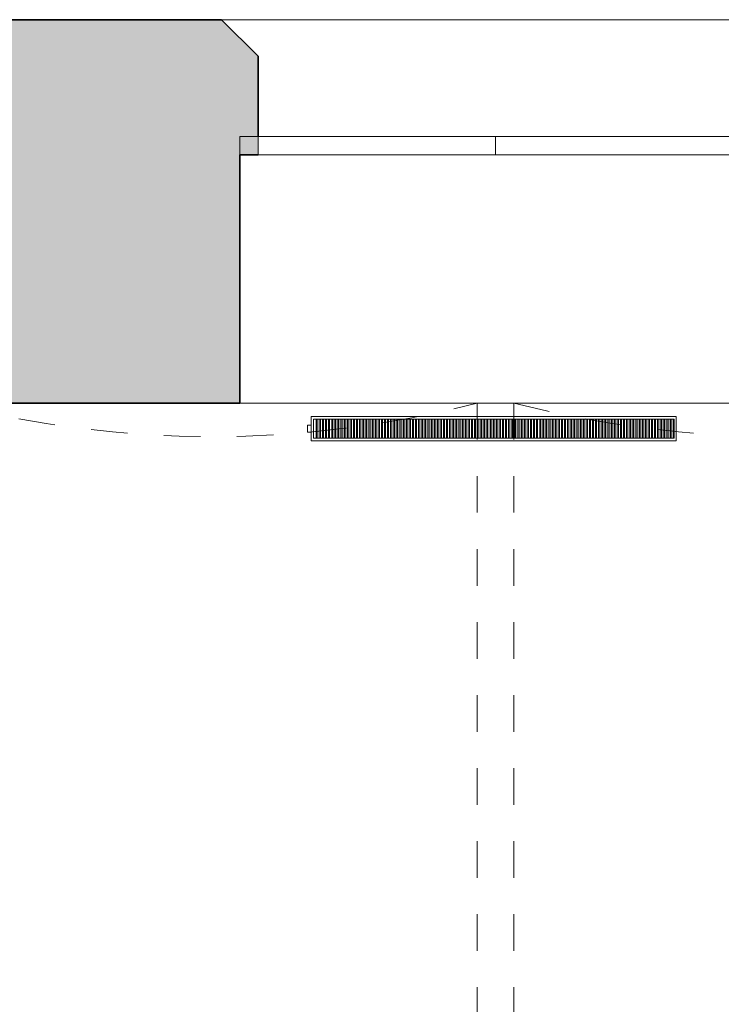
# Model space of a CAD drawing. Header units: metres. Extents: x -0.3 to 46.9, y -0.4 to 27.9.
# Tile 16 of 26: x 25.5 to 27.4, y 12.1 to 14.7. Entities that reach past the tile are written whole.
import ezdxf

# ---------------------------------------------------------------- set-up
doc = ezdxf.new("R2010")
doc.units = ezdxf.units.M
doc.linetypes.add('AV - Cerch_ 1 tecka 4mm', pattern=[0.006, 0.004, -0.001, 0, -0.001])
for name, color, linetype, lineweight in [('AV-SRAFY', 7, 'Continuous', 35), ('AV-STAVBA', 7, 'Continuous', 18), ('AV-VYBAVENI', 7, 'Continuous', 18)]:
    doc.layers.add(name, color=color, linetype=linetype, lineweight=lineweight)

# ---------------------------------------------------------------- blocks, each defined once
blk = doc.blocks.new('WI_2222_bez středního sloupku - 1400x3440-1056389-1NP')
at = {"layer": 'AV-STAVBA', "color": 254, "true_color": 0xcccccc}
for p, q in [((-0.7, 0.155), (-0.7, 0.205)), ((-0.7, 0.205), (0.7, 0.205)), ((0, 0.205), (-0.65, 0.205)), ((-0.65, 0.205), (-0.65, 0.155)), ((-0.65, 0.155), (-0.65, 0.205)), ((0.65, 0.205), (0, 0.205)), ((0, 0.205), (0, 0.155)), ((0, 0.205), (0, 0.155)), ((0.65, 0.205), (0.65, 0.155)), ((0.65, 0.155), (0.65, 0.205)), ((0.7, 0.155), (0.7, 0.205)), ((-0.7, 0.155), (0.7, 0.155)), ((-0.65, 0.155), (0, 0.155)), ((0, 0.155), (0.65, 0.155))]:
    blk.add_line(p, q, dxfattribs=at)
blk = doc.blocks.new('GM_Void_valená klenba - GM_Void_valená klenba-1557071-1NP')
at = {"layer": 'AV-STAVBA', "color": 254, "linetype": 'AV - Cerch_ 1 tecka 4mm', "lineweight": 13, "true_color": 0xcccccc}
for p, q in [((-0.725, 2.585), (-0.725, -2.585)), ((-0.725, 2.585), (0.725, 2.585)), ((0.725, 2.585), (0.725, -2.585))]:
    blk.add_line(p, q, dxfattribs=at)
blk.add_arc((0, 5.3929), 2.9, 255.5225, 284.4775, dxfattribs=at)
blk = doc.blocks.new('D0089 - 1514 - OÚPSŘ_Benešova_rvt-1-1NP')
at = {"layer": 'AV-SRAFY', "lineweight": 18, "true_color": 0xcccccc}
h = blk.add_hatch(color=254, dxfattribs=at)
h.paths.add_polyline_path([(32.1048, 13.6982), (32.1048, 14.3782), (32.1548, 14.3782), (32.1548, 14.6482), (32.0548, 14.7482), (30.5548, 14.7482), (30.4548, 14.6482), (30.4548, 14.3782), (30.5048, 14.3782), (30.5048, 13.6982), (31.6108, 13.6982)])
h.paths.add_polyline_path([(35.8048, 13.6982), (37.3348, 13.6982), (37.3348, 14.7482), (35.8548, 14.7482), (35.7548, 14.6482), (35.7548, 14.3782), (35.8048, 14.3782), (35.8048, 14.1208)])
h.paths.add_polyline_path([(33.5048, 13.6982), (34.4048, 13.6982), (34.4048, 14.3782), (34.4548, 14.3782), (34.4548, 14.6482), (34.3548, 14.7482), (33.5548, 14.7482), (33.4548, 14.6482), (33.4548, 14.3782), (33.5048, 14.3782), (33.5048, 14.1208)])
h.paths.add_polyline_path([(38.6848, 13.6982), (39.1448, 13.6982), (39.1448, 14.7482), (38.6848, 14.7482), (38.6848, 14.1208)])
h.paths.add_polyline_path([(27.5863, 13.6982), (29.1048, 13.6982), (29.1048, 14.3782), (29.1548, 14.3782), (29.1548, 14.6482), (29.0548, 14.7482), (27.5548, 14.7482), (27.4548, 14.6482), (27.4548, 14.3782), (27.5048, 14.3782), (27.5048, 13.6982)])
h.paths.add_polyline_path([(26.1048, 13.6982), (26.1048, 14.3782), (26.1548, 14.3782), (26.1548, 14.6482), (26.0548, 14.7482), (24.2548, 14.7482), (24.1548, 14.6482), (24.1548, 14.3782), (24.2048, 14.3782), (24.2048, 13.6982), (26.0771, 13.6982)])
h.paths.add_polyline_path([(22.8048, 13.6982), (22.8048, 14.3782), (22.8548, 14.3782), (22.8548, 14.6482), (22.7548, 14.7482), (22.3248, 14.7482), (22.3248, 13.6982)])
at = {"layer": 'AV-STAVBA', "color": 254, "lineweight": 35, "true_color": 0xcccccc}
for p, q in [((26.0548, 14.7482), (24.2548, 14.7482)), ((26.1548, 14.6482), (26.0548, 14.7482)), ((26.1548, 14.4282), (26.1548, 14.6482)), ((26.1048, 13.6982), (26.1048, 14.3782)), ((26.1048, 14.3782), (26.1548, 14.3782)), ((25.3048, 13.6982), (26.1048, 13.6982))]:
    blk.add_line(p, q, dxfattribs=at)
at = {"layer": 'AV-STAVBA', "color": 254, "true_color": 0xcccccc}
for p, q in [((26.0548, 14.7482), (27.5548, 14.7482)), ((27.5048, 13.6982), (26.1048, 13.6982))]:
    blk.add_line(p, q, dxfattribs=at)
at = {"layer": 'AV-STAVBA', "color": 254, "lineweight": 18, "true_color": 0xcccccc}
for name, p in [('WI_2222_bez středního sloupku - 1400x3440-1056389-1NP', (26.8048, 14.2232)), ('GM_Void_valená klenba - GM_Void_valená klenba-1557071-1NP', (26.0298, 11.1132)), ('GM_Void_valená klenba - GM_Void_valená klenba-1557071-1NP', (27.5798, 11.1132))]:
    blk.add_blockref(name, p, dxfattribs=at)
blk = doc.blocks.new('PF_Deskový radiátor_připojení boční - 1000_500_66-861089-1NP')
at = {"layer": 'AV-VYBAVENI', "color": 5, "true_color": 0x0000ff}
for p, q in [((0.5, 0.033), (-0.5, 0.033)), ((-0.5, 0.033), (-0.5, -0.033)), ((0.5, -0.033), (0.5, 0.033)), ((-0.5, 0.01), (-0.51, 0.01)), ((-0.51, 0.01), (-0.51, -0.01)), ((-0.51, 0.01), (-0.51, 0.0097)), ((-0.5, 0.01), (-0.51, 0.01)), ((-0.51, 0.01), (-0.51, 0.0097)), ((-0.51, 0.01), (-0.51, 0.0097)), ((-0.493, -0.026), (-0.493, 0.026)), ((-0.493, 0.026), (0.493, 0.026)), ((-0.483, 0.026), (-0.486, 0.026)), ((-0.486, 0.026), (-0.486, -0.026)), ((-0.483, -0.026), (-0.483, 0.026)), ((-0.4745, 0.026), (-0.4775, 0.026)), ((-0.4775, 0.026), (-0.4775, -0.026)), ((-0.4745, -0.026), (-0.4745, 0.026)), ((-0.466, 0.026), (-0.469, 0.026)), ((-0.469, 0.026), (-0.469, -0.026)), ((-0.466, -0.026), (-0.466, 0.026)), ((-0.4575, 0.026), (-0.4605, 0.026)), ((-0.4605, 0.026), (-0.4605, -0.026)), ((-0.4575, -0.026), (-0.4575, 0.026)), ((-0.449, 0.026), (-0.452, 0.026)), ((-0.452, 0.026), (-0.452, -0.026)), ((-0.449, -0.026), (-0.449, 0.026)), ((-0.4405, 0.026), (-0.4435, 0.026)), ((-0.4435, 0.026), (-0.4435, -0.026)), ((-0.4405, -0.026), (-0.4405, 0.026)), ((-0.432, 0.026), (-0.435, 0.026)), ((-0.435, 0.026), (-0.435, -0.026)), ((-0.432, -0.026), (-0.432, 0.026)), ((-0.4235, 0.026), (-0.4265, 0.026)), ((-0.4265, 0.026), (-0.4265, -0.026)), ((-0.4235, -0.026), (-0.4235, 0.026)), ((-0.415, 0.026), (-0.418, 0.026)), ((-0.418, 0.026), (-0.418, -0.026)), ((-0.415, -0.026), (-0.415, 0.026)), ((-0.4065, 0.026), (-0.4095, 0.026)), ((-0.4095, 0.026), (-0.4095, -0.026)), ((-0.4065, -0.026), (-0.4065, 0.026)), ((-0.398, 0.026), (-0.401, 0.026)), ((-0.401, 0.026), (-0.401, -0.026)), ((-0.398, -0.026), (-0.398, 0.026)), ((-0.3895, 0.026), (-0.3925, 0.026)), ((-0.3925, 0.026), (-0.3925, -0.026)), ((-0.3895, -0.026), (-0.3895, 0.026)), ((-0.381, 0.026), (-0.384, 0.026)), ((-0.384, 0.026), (-0.384, -0.026)), ((-0.381, -0.026), (-0.381, 0.026)), ((-0.3725, 0.026), (-0.3755, 0.026)), ((-0.3755, 0.026), (-0.3755, -0.026)), ((-0.3725, -0.026), (-0.3725, 0.026)), ((-0.364, 0.026), (-0.367, 0.026)), ((-0.367, 0.026), (-0.367, -0.026)), ((-0.364, -0.026), (-0.364, 0.026)), ((-0.3555, 0.026), (-0.3585, 0.026)), ((-0.3585, 0.026), (-0.3585, -0.026)), ((-0.3555, -0.026), (-0.3555, 0.026)), ((-0.347, 0.026), (-0.35, 0.026)), ((-0.35, 0.026), (-0.35, -0.026)), ((-0.347, -0.026), (-0.347, 0.026)), ((-0.3385, 0.026), (-0.3415, 0.026)), ((-0.3415, 0.026), (-0.3415, -0.026)), ((-0.3385, -0.026), (-0.3385, 0.026)), ((-0.33, 0.026), (-0.333, 0.026)), ((-0.333, 0.026), (-0.333, -0.026)), ((-0.33, -0.026), (-0.33, 0.026)), ((-0.3215, 0.026), (-0.3245, 0.026)), ((-0.3245, 0.026), (-0.3245, -0.026)), ((-0.3215, -0.026), (-0.3215, 0.026)), ((-0.313, 0.026), (-0.316, 0.026)), ((-0.316, 0.026), (-0.316, -0.026)), ((-0.313, -0.026), (-0.313, 0.026)), ((-0.3045, 0.026), (-0.3075, 0.026)), ((-0.3075, 0.026), (-0.3075, -0.026)), ((-0.3045, -0.026), (-0.3045, 0.026)), ((-0.296, 0.026), (-0.299, 0.026)), ((-0.299, 0.026), (-0.299, -0.026)), ((-0.296, -0.026), (-0.296, 0.026)), ((-0.2875, 0.026), (-0.2905, 0.026)), ((-0.2905, 0.026), (-0.2905, -0.026)), ((-0.2875, -0.026), (-0.2875, 0.026)), ((-0.279, 0.026), (-0.282, 0.026)), ((-0.282, 0.026), (-0.282, -0.026)), ((-0.279, -0.026), (-0.279, 0.026)), ((-0.2705, 0.026), (-0.2735, 0.026)), ((-0.2735, 0.026), (-0.2735, -0.026)), ((-0.2705, -0.026), (-0.2705, 0.026)), ((-0.262, 0.026), (-0.265, 0.026)), ((-0.265, 0.026), (-0.265, -0.026)), ((-0.262, -0.026), (-0.262, 0.026)), ((-0.2535, 0.026), (-0.2565, 0.026)), ((-0.2565, 0.026), (-0.2565, -0.026)), ((-0.2535, -0.026), (-0.2535, 0.026)), ((-0.245, 0.026), (-0.248, 0.026)), ((-0.248, 0.026), (-0.248, -0.026)), ((-0.245, -0.026), (-0.245, 0.026)), ((-0.2365, 0.026), (-0.2395, 0.026)), ((-0.2395, 0.026), (-0.2395, -0.026)), ((-0.2365, -0.026), (-0.2365, 0.026)), ((-0.228, 0.026), (-0.231, 0.026)), ((-0.231, 0.026), (-0.231, -0.026)), ((-0.228, -0.026), (-0.228, 0.026)), ((-0.2195, 0.026), (-0.2225, 0.026)), ((-0.2225, 0.026), (-0.2225, -0.026)), ((-0.2195, -0.026), (-0.2195, 0.026)), ((-0.211, 0.026), (-0.214, 0.026)), ((-0.214, 0.026), (-0.214, -0.026)), ((-0.211, -0.026), (-0.211, 0.026)), ((-0.2025, 0.026), (-0.2055, 0.026)), ((-0.2055, 0.026), (-0.2055, -0.026)), ((-0.2025, -0.026), (-0.2025, 0.026)), ((-0.194, 0.026), (-0.197, 0.026)), ((-0.197, 0.026), (-0.197, -0.026)), ((-0.194, -0.026), (-0.194, 0.026)), ((-0.1855, 0.026), (-0.1885, 0.026)), ((-0.1885, 0.026), (-0.1885, -0.026)), ((-0.1855, -0.026), (-0.1855, 0.026)), ((-0.177, 0.026), (-0.18, 0.026)), ((-0.18, 0.026), (-0.18, -0.026)), ((-0.177, -0.026), (-0.177, 0.026)), ((-0.1685, 0.026), (-0.1715, 0.026)), ((-0.1715, 0.026), (-0.1715, -0.026)), ((-0.1685, -0.026), (-0.1685, 0.026)), ((-0.16, 0.026), (-0.163, 0.026)), ((-0.163, 0.026), (-0.163, -0.026)), ((-0.16, -0.026), (-0.16, 0.026)), ((-0.1515, 0.026), (-0.1545, 0.026)), ((-0.1545, 0.026), (-0.1545, -0.026)), ((-0.1515, -0.026), (-0.1515, 0.026)), ((-0.143, 0.026), (-0.146, 0.026)), ((-0.146, 0.026), (-0.146, -0.026)), ((-0.143, -0.026), (-0.143, 0.026)), ((-0.1345, 0.026), (-0.1375, 0.026)), ((-0.1375, 0.026), (-0.1375, -0.026)), ((-0.1345, -0.026), (-0.1345, 0.026)), ((-0.126, 0.026), (-0.129, 0.026)), ((-0.129, 0.026), (-0.129, -0.026)), ((-0.126, -0.026), (-0.126, 0.026)), ((-0.1175, 0.026), (-0.1205, 0.026)), ((-0.1205, 0.026), (-0.1205, -0.026)), ((-0.1175, -0.026), (-0.1175, 0.026)), ((-0.109, 0.026), (-0.112, 0.026)), ((-0.112, 0.026), (-0.112, -0.026)), ((-0.109, -0.026), (-0.109, 0.026)), ((-0.1005, 0.026), (-0.1035, 0.026)), ((-0.1035, 0.026), (-0.1035, -0.026)), ((-0.1005, -0.026), (-0.1005, 0.026)), ((-0.092, 0.026), (-0.095, 0.026)), ((-0.095, 0.026), (-0.095, -0.026)), ((-0.092, -0.026), (-0.092, 0.026)), ((-0.0835, 0.026), (-0.0865, 0.026)), ((-0.0865, 0.026), (-0.0865, -0.026)), ((-0.0835, -0.026), (-0.0835, 0.026)), ((-0.075, 0.026), (-0.078, 0.026)), ((-0.078, 0.026), (-0.078, -0.026)), ((-0.075, -0.026), (-0.075, 0.026)), ((-0.0665, 0.026), (-0.0695, 0.026)), ((-0.0695, 0.026), (-0.0695, -0.026)), ((-0.0665, -0.026), (-0.0665, 0.026)), ((-0.058, 0.026), (-0.061, 0.026)), ((-0.061, 0.026), (-0.061, -0.026)), ((-0.058, -0.026), (-0.058, 0.026)), ((-0.0495, 0.026), (-0.0525, 0.026)), ((-0.0525, 0.026), (-0.0525, -0.026)), ((-0.0495, -0.026), (-0.0495, 0.026)), ((-0.041, 0.026), (-0.044, 0.026)), ((-0.044, 0.026), (-0.044, -0.026)), ((-0.041, -0.026), (-0.041, 0.026)), ((-0.0325, 0.026), (-0.0355, 0.026)), ((-0.0355, 0.026), (-0.0355, -0.026)), ((-0.0325, -0.026), (-0.0325, 0.026)), ((-0.024, 0.026), (-0.027, 0.026)), ((-0.027, 0.026), (-0.027, -0.026)), ((-0.024, -0.026), (-0.024, 0.026)), ((-0.0155, 0.026), (-0.0185, 0.026)), ((-0.0185, 0.026), (-0.0185, -0.026)), ((-0.0155, -0.026), (-0.0155, 0.026)), ((-0.007, 0.026), (-0.01, 0.026)), ((-0.01, 0.026), (-0.01, -0.026)), ((-0.007, -0.026), (-0.007, 0.026)), ((0.0015, 0.026), (-0.0015, 0.026)), ((-0.0015, 0.026), (-0.0015, -0.026)), ((0.0015, -0.026), (0.0015, 0.026)), ((0.01, 0.026), (0.007, 0.026)), ((0.007, 0.026), (0.007, -0.026)), ((0.01, -0.026), (0.01, 0.026)), ((0.0185, 0.026), (0.0155, 0.026)), ((0.0155, 0.026), (0.0155, -0.026)), ((0.0185, -0.026), (0.0185, 0.026)), ((0.027, 0.026), (0.024, 0.026)), ((0.024, 0.026), (0.024, -0.026)), ((0.027, -0.026), (0.027, 0.026)), ((0.0355, 0.026), (0.0325, 0.026)), ((0.0325, 0.026), (0.0325, -0.026)), ((0.0355, -0.026), (0.0355, 0.026)), ((0.044, 0.026), (0.041, 0.026)), ((0.041, 0.026), (0.041, -0.026)), ((0.044, -0.026), (0.044, 0.026)), ((0.0525, 0.026), (0.0495, 0.026)), ((0.0495, 0.026), (0.0495, -0.026)), ((0.0525, -0.026), (0.0525, 0.026)), ((0.061, 0.026), (0.058, 0.026)), ((0.058, 0.026), (0.058, -0.026)), ((0.061, -0.026), (0.061, 0.026)), ((0.0695, 0.026), (0.0665, 0.026)), ((0.0665, 0.026), (0.0665, -0.026)), ((0.0695, -0.026), (0.0695, 0.026)), ((0.078, 0.026), (0.075, 0.026)), ((0.075, 0.026), (0.075, -0.026)), ((0.078, -0.026), (0.078, 0.026)), ((0.0865, 0.026), (0.0835, 0.026)), ((0.0835, 0.026), (0.0835, -0.026)), ((0.0865, -0.026), (0.0865, 0.026)), ((0.095, 0.026), (0.092, 0.026)), ((0.092, 0.026), (0.092, -0.026)), ((0.095, -0.026), (0.095, 0.026)), ((0.1035, 0.026), (0.1005, 0.026)), ((0.1005, 0.026), (0.1005, -0.026)), ((0.1035, -0.026), (0.1035, 0.026)), ((0.112, 0.026), (0.109, 0.026)), ((0.109, 0.026), (0.109, -0.026)), ((0.112, -0.026), (0.112, 0.026)), ((0.1205, 0.026), (0.1175, 0.026)), ((0.1175, 0.026), (0.1175, -0.026)), ((0.1205, -0.026), (0.1205, 0.026)), ((0.129, 0.026), (0.126, 0.026)), ((0.126, 0.026), (0.126, -0.026)), ((0.129, -0.026), (0.129, 0.026)), ((0.1375, 0.026), (0.1345, 0.026)), ((0.1345, 0.026), (0.1345, -0.026)), ((0.1375, -0.026), (0.1375, 0.026)), ((0.146, 0.026), (0.143, 0.026)), ((0.143, 0.026), (0.143, -0.026)), ((0.146, -0.026), (0.146, 0.026)), ((0.1545, 0.026), (0.1515, 0.026)), ((0.1515, 0.026), (0.1515, -0.026)), ((0.1545, -0.026), (0.1545, 0.026)), ((0.163, 0.026), (0.16, 0.026)), ((0.16, 0.026), (0.16, -0.026)), ((0.163, -0.026), (0.163, 0.026)), ((0.1715, 0.026), (0.1685, 0.026)), ((0.1685, 0.026), (0.1685, -0.026)), ((0.1715, -0.026), (0.1715, 0.026)), ((0.18, 0.026), (0.177, 0.026)), ((0.177, 0.026), (0.177, -0.026)), ((0.18, -0.026), (0.18, 0.026)), ((0.1885, 0.026), (0.1855, 0.026)), ((0.1855, 0.026), (0.1855, -0.026)), ((0.1885, -0.026), (0.1885, 0.026)), ((0.197, 0.026), (0.194, 0.026)), ((0.194, 0.026), (0.194, -0.026)), ((0.197, -0.026), (0.197, 0.026)), ((0.2055, 0.026), (0.2025, 0.026)), ((0.2025, 0.026), (0.2025, -0.026)), ((0.2055, -0.026), (0.2055, 0.026)), ((0.214, 0.026), (0.211, 0.026)), ((0.211, 0.026), (0.211, -0.026)), ((0.214, -0.026), (0.214, 0.026)), ((0.2225, 0.026), (0.2195, 0.026)), ((0.2195, 0.026), (0.2195, -0.026)), ((0.2225, -0.026), (0.2225, 0.026)), ((0.231, 0.026), (0.228, 0.026)), ((0.228, 0.026), (0.228, -0.026)), ((0.231, -0.026), (0.231, 0.026)), ((0.2395, 0.026), (0.2365, 0.026)), ((0.2365, 0.026), (0.2365, -0.026)), ((0.2395, -0.026), (0.2395, 0.026)), ((0.248, 0.026), (0.245, 0.026)), ((0.245, 0.026), (0.245, -0.026)), ((0.248, -0.026), (0.248, 0.026)), ((0.2565, 0.026), (0.2535, 0.026)), ((0.2535, 0.026), (0.2535, -0.026)), ((0.2565, -0.026), (0.2565, 0.026)), ((0.265, 0.026), (0.262, 0.026)), ((0.262, 0.026), (0.262, -0.026)), ((0.265, -0.026), (0.265, 0.026)), ((0.2735, 0.026), (0.2705, 0.026)), ((0.2705, 0.026), (0.2705, -0.026)), ((0.2735, -0.026), (0.2735, 0.026)), ((0.282, 0.026), (0.279, 0.026)), ((0.279, 0.026), (0.279, -0.026)), ((0.282, -0.026), (0.282, 0.026)), ((0.2905, 0.026), (0.2875, 0.026)), ((0.2875, 0.026), (0.2875, -0.026)), ((0.2905, -0.026), (0.2905, 0.026)), ((0.299, 0.026), (0.296, 0.026)), ((0.296, 0.026), (0.296, -0.026)), ((0.299, -0.026), (0.299, 0.026)), ((0.3075, 0.026), (0.3045, 0.026)), ((0.3045, 0.026), (0.3045, -0.026)), ((0.3075, -0.026), (0.3075, 0.026)), ((0.316, 0.026), (0.313, 0.026)), ((0.313, 0.026), (0.313, -0.026)), ((0.316, -0.026), (0.316, 0.026)), ((0.3245, 0.026), (0.3215, 0.026)), ((0.3215, 0.026), (0.3215, -0.026)), ((0.3245, -0.026), (0.3245, 0.026)), ((0.333, 0.026), (0.33, 0.026)), ((0.33, 0.026), (0.33, -0.026)), ((0.333, -0.026), (0.333, 0.026)), ((0.3415, 0.026), (0.3385, 0.026)), ((0.3385, 0.026), (0.3385, -0.026)), ((0.3415, -0.026), (0.3415, 0.026)), ((0.35, 0.026), (0.347, 0.026)), ((0.347, 0.026), (0.347, -0.026)), ((0.35, -0.026), (0.35, 0.026)), ((0.3585, 0.026), (0.3555, 0.026)), ((0.3555, 0.026), (0.3555, -0.026)), ((0.3585, -0.026), (0.3585, 0.026)), ((0.367, 0.026), (0.364, 0.026)), ((0.364, 0.026), (0.364, -0.026)), ((0.367, -0.026), (0.367, 0.026)), ((0.3755, 0.026), (0.3725, 0.026)), ((0.3725, 0.026), (0.3725, -0.026)), ((0.3755, -0.026), (0.3755, 0.026)), ((0.384, 0.026), (0.381, 0.026)), ((0.381, 0.026), (0.381, -0.026)), ((0.384, -0.026), (0.384, 0.026)), ((0.3925, 0.026), (0.3895, 0.026)), ((0.3895, 0.026), (0.3895, -0.026)), ((0.3925, -0.026), (0.3925, 0.026)), ((0.401, 0.026), (0.398, 0.026)), ((0.398, 0.026), (0.398, -0.026)), ((0.401, -0.026), (0.401, 0.026)), ((0.4095, 0.026), (0.4065, 0.026)), ((0.4065, 0.026), (0.4065, -0.026)), ((0.4095, -0.026), (0.4095, 0.026)), ((0.418, 0.026), (0.415, 0.026)), ((0.415, 0.026), (0.415, -0.026)), ((0.418, -0.026), (0.418, 0.026)), ((0.4265, 0.026), (0.4235, 0.026)), ((0.4235, 0.026), (0.4235, -0.026)), ((0.4265, -0.026), (0.4265, 0.026)), ((0.435, 0.026), (0.432, 0.026)), ((0.432, 0.026), (0.432, -0.026)), ((0.435, -0.026), (0.435, 0.026)), ((0.4435, 0.026), (0.4405, 0.026)), ((0.4405, 0.026), (0.4405, -0.026)), ((0.4435, -0.026), (0.4435, 0.026)), ((0.452, 0.026), (0.449, 0.026)), ((0.449, 0.026), (0.449, -0.026)), ((0.452, -0.026), (0.452, 0.026)), ((0.4605, 0.026), (0.4575, 0.026)), ((0.4575, 0.026), (0.4575, -0.026)), ((0.4605, -0.026), (0.4605, 0.026)), ((0.469, 0.026), (0.466, 0.026)), ((0.466, 0.026), (0.466, -0.026)), ((0.469, -0.026), (0.469, 0.026)), ((0.4775, 0.026), (0.4745, 0.026)), ((0.4745, 0.026), (0.4745, -0.026)), ((0.4775, -0.026), (0.4775, 0.026)), ((0.486, 0.026), (0.483, 0.026)), ((0.483, 0.026), (0.483, -0.026)), ((0.486, -0.026), (0.486, 0.026)), ((0.4945, 0.026), (0.4915, 0.026)), ((0.4915, 0.026), (0.4915, -0.026)), ((0.493, 0.026), (0.493, -0.026)), ((0.4945, -0.026), (0.4945, 0.026)), ((-0.51, -0.0097), (-0.51, -0.01)), ((-0.51, -0.0097), (-0.51, -0.01)), ((-0.51, -0.0097), (-0.51, -0.01)), ((-0.51, -0.01), (-0.5, -0.01)), ((-0.51, -0.01), (-0.5, -0.01)), ((0.493, -0.026), (-0.493, -0.026)), ((-0.486, -0.026), (-0.483, -0.026)), ((-0.4775, -0.026), (-0.4745, -0.026)), ((-0.469, -0.026), (-0.466, -0.026)), ((-0.4605, -0.026), (-0.4575, -0.026)), ((-0.452, -0.026), (-0.449, -0.026)), ((-0.4435, -0.026), (-0.4405, -0.026)), ((-0.435, -0.026), (-0.432, -0.026)), ((-0.4265, -0.026), (-0.4235, -0.026)), ((-0.418, -0.026), (-0.415, -0.026)), ((-0.4095, -0.026), (-0.4065, -0.026)), ((-0.401, -0.026), (-0.398, -0.026)), ((-0.3925, -0.026), (-0.3895, -0.026)), ((-0.384, -0.026), (-0.381, -0.026)), ((-0.3755, -0.026), (-0.3725, -0.026)), ((-0.367, -0.026), (-0.364, -0.026)), ((-0.3585, -0.026), (-0.3555, -0.026)), ((-0.35, -0.026), (-0.347, -0.026)), ((-0.3415, -0.026), (-0.3385, -0.026)), ((-0.333, -0.026), (-0.33, -0.026)), ((-0.3245, -0.026), (-0.3215, -0.026)), ((-0.316, -0.026), (-0.313, -0.026)), ((-0.3075, -0.026), (-0.3045, -0.026)), ((-0.299, -0.026), (-0.296, -0.026)), ((-0.2905, -0.026), (-0.2875, -0.026)), ((-0.282, -0.026), (-0.279, -0.026)), ((-0.2735, -0.026), (-0.2705, -0.026)), ((-0.265, -0.026), (-0.262, -0.026)), ((-0.2565, -0.026), (-0.2535, -0.026)), ((-0.248, -0.026), (-0.245, -0.026)), ((-0.2395, -0.026), (-0.2365, -0.026)), ((-0.231, -0.026), (-0.228, -0.026)), ((-0.2225, -0.026), (-0.2195, -0.026)), ((-0.214, -0.026), (-0.211, -0.026)), ((-0.2055, -0.026), (-0.2025, -0.026)), ((-0.197, -0.026), (-0.194, -0.026)), ((-0.1885, -0.026), (-0.1855, -0.026)), ((-0.18, -0.026), (-0.177, -0.026)), ((-0.1715, -0.026), (-0.1685, -0.026)), ((-0.163, -0.026), (-0.16, -0.026)), ((-0.1545, -0.026), (-0.1515, -0.026)), ((-0.146, -0.026), (-0.143, -0.026)), ((-0.1375, -0.026), (-0.1345, -0.026)), ((-0.129, -0.026), (-0.126, -0.026)), ((-0.1205, -0.026), (-0.1175, -0.026)), ((-0.112, -0.026), (-0.109, -0.026)), ((-0.1035, -0.026), (-0.1005, -0.026)), ((-0.095, -0.026), (-0.092, -0.026)), ((-0.0865, -0.026), (-0.0835, -0.026)), ((-0.078, -0.026), (-0.075, -0.026)), ((-0.0695, -0.026), (-0.0665, -0.026)), ((-0.061, -0.026), (-0.058, -0.026)), ((-0.0525, -0.026), (-0.0495, -0.026)), ((-0.044, -0.026), (-0.041, -0.026)), ((-0.0355, -0.026), (-0.0325, -0.026)), ((-0.027, -0.026), (-0.024, -0.026)), ((-0.0185, -0.026), (-0.0155, -0.026)), ((-0.01, -0.026), (-0.007, -0.026)), ((-0.0015, -0.026), (0.0015, -0.026)), ((0.007, -0.026), (0.01, -0.026)), ((0.0155, -0.026), (0.0185, -0.026)), ((0.024, -0.026), (0.027, -0.026)), ((0.0325, -0.026), (0.0355, -0.026)), ((0.041, -0.026), (0.044, -0.026)), ((0.0495, -0.026), (0.0525, -0.026)), ((0.058, -0.026), (0.061, -0.026)), ((0.0665, -0.026), (0.0695, -0.026)), ((0.075, -0.026), (0.078, -0.026)), ((0.0835, -0.026), (0.0865, -0.026)), ((0.092, -0.026), (0.095, -0.026)), ((0.1005, -0.026), (0.1035, -0.026)), ((0.109, -0.026), (0.112, -0.026)), ((0.1175, -0.026), (0.1205, -0.026)), ((0.126, -0.026), (0.129, -0.026)), ((0.1345, -0.026), (0.1375, -0.026)), ((0.143, -0.026), (0.146, -0.026)), ((0.1515, -0.026), (0.1545, -0.026)), ((0.16, -0.026), (0.163, -0.026)), ((0.1685, -0.026), (0.1715, -0.026)), ((0.177, -0.026), (0.18, -0.026)), ((0.1855, -0.026), (0.1885, -0.026)), ((0.194, -0.026), (0.197, -0.026)), ((0.2025, -0.026), (0.2055, -0.026)), ((0.211, -0.026), (0.214, -0.026)), ((0.2195, -0.026), (0.2225, -0.026)), ((0.228, -0.026), (0.231, -0.026)), ((0.2365, -0.026), (0.2395, -0.026)), ((0.245, -0.026), (0.248, -0.026)), ((0.2535, -0.026), (0.2565, -0.026)), ((0.262, -0.026), (0.265, -0.026)), ((0.2705, -0.026), (0.2735, -0.026)), ((0.279, -0.026), (0.282, -0.026)), ((0.2875, -0.026), (0.2905, -0.026)), ((0.296, -0.026), (0.299, -0.026)), ((0.3045, -0.026), (0.3075, -0.026)), ((0.313, -0.026), (0.316, -0.026)), ((0.3215, -0.026), (0.3245, -0.026)), ((0.33, -0.026), (0.333, -0.026)), ((0.3385, -0.026), (0.3415, -0.026)), ((0.347, -0.026), (0.35, -0.026)), ((0.3555, -0.026), (0.3585, -0.026)), ((0.364, -0.026), (0.367, -0.026)), ((0.3725, -0.026), (0.3755, -0.026)), ((0.381, -0.026), (0.384, -0.026)), ((0.3895, -0.026), (0.3925, -0.026)), ((0.398, -0.026), (0.401, -0.026)), ((0.4065, -0.026), (0.4095, -0.026)), ((0.415, -0.026), (0.418, -0.026)), ((0.4235, -0.026), (0.4265, -0.026)), ((0.432, -0.026), (0.435, -0.026)), ((0.4405, -0.026), (0.4435, -0.026)), ((0.449, -0.026), (0.452, -0.026)), ((0.4575, -0.026), (0.4605, -0.026)), ((0.466, -0.026), (0.469, -0.026)), ((0.4745, -0.026), (0.4775, -0.026)), ((0.483, -0.026), (0.486, -0.026)), ((0.4915, -0.026), (0.4945, -0.026)), ((-0.5, -0.033), (0.5, -0.033))]:
    blk.add_line(p, q, dxfattribs=at)

msp = doc.modelspace()

# ---------------------------------------------------------------- block references
at = {"lineweight": 5}
msp.add_blockref('D0089 - 1514 - OÚPSŘ_Benešova_rvt-1-1NP', (0, 0), dxfattribs=at)
at = {"layer": 'AV-VYBAVENI', "color": 5, "true_color": 0x0000ff}
msp.add_blockref('PF_Deskový radiátor_připojení boční - 1000_500_66-861089-1NP', (26.7998, 13.6282), dxfattribs=at)

doc.saveas('drawing.dxf')
